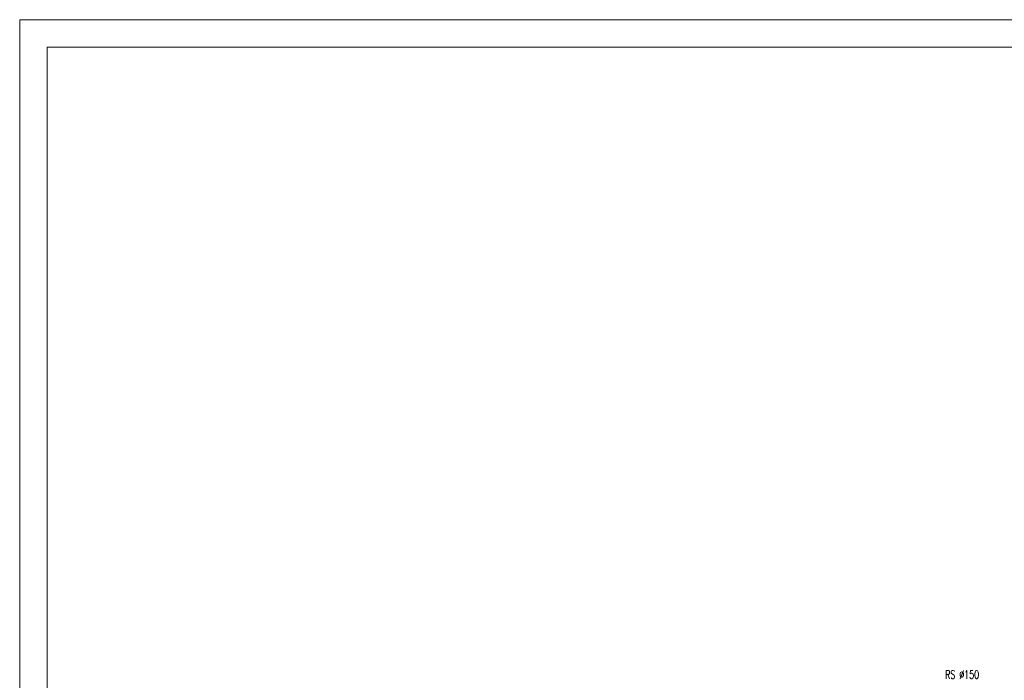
# Model space of a CAD drawing. Header units: millimetres. Extents: x 12584 to 77584, y 9983 to 29820.
# Tile 55 of 176: x 34383 to 36168, y 14724 to 15923. Entities that reach past the tile are written whole.
import ezdxf

# ---------------------------------------------------------------- set-up
doc = ezdxf.new("R2010")
doc.units = ezdxf.units.MM
doc.layers.add('m_tabela', color=7, linetype='Continuous', lineweight=20)
doc.layers.add('m_tekst', color=7, linetype='Continuous', lineweight=13)
doc.styles.get("Standard").update_dxf_attribs({"font": 'arial.ttf'})

msp = doc.modelspace()

# ---------------------------------------------------------------- linework, layer by layer
at = {"layer": 'm_tabela', "color": 7}
for p, q in [((34382.7, 15922.5), (34382.7, 9982.5)), ((42792.7, 15922.5), (34382.7, 15922.5)), ((34432.7, 15872.5), (34432.7, 10032.5)), ((42742.7, 15872.5), (34432.7, 15872.5))]:
    msp.add_line(p, q, dxfattribs=at)

# ---------------------------------------------------------------- texts
at = {"layer": 'm_tekst', "color": 7, "insert": (36122.2, 14742.1), "char_height": 15, "attachment_point": 3}
msp.add_mtext('\\Fsimplex|c238;\\W0.7;RS %%C150', dxfattribs=at)

doc.saveas('drawing.dxf')
